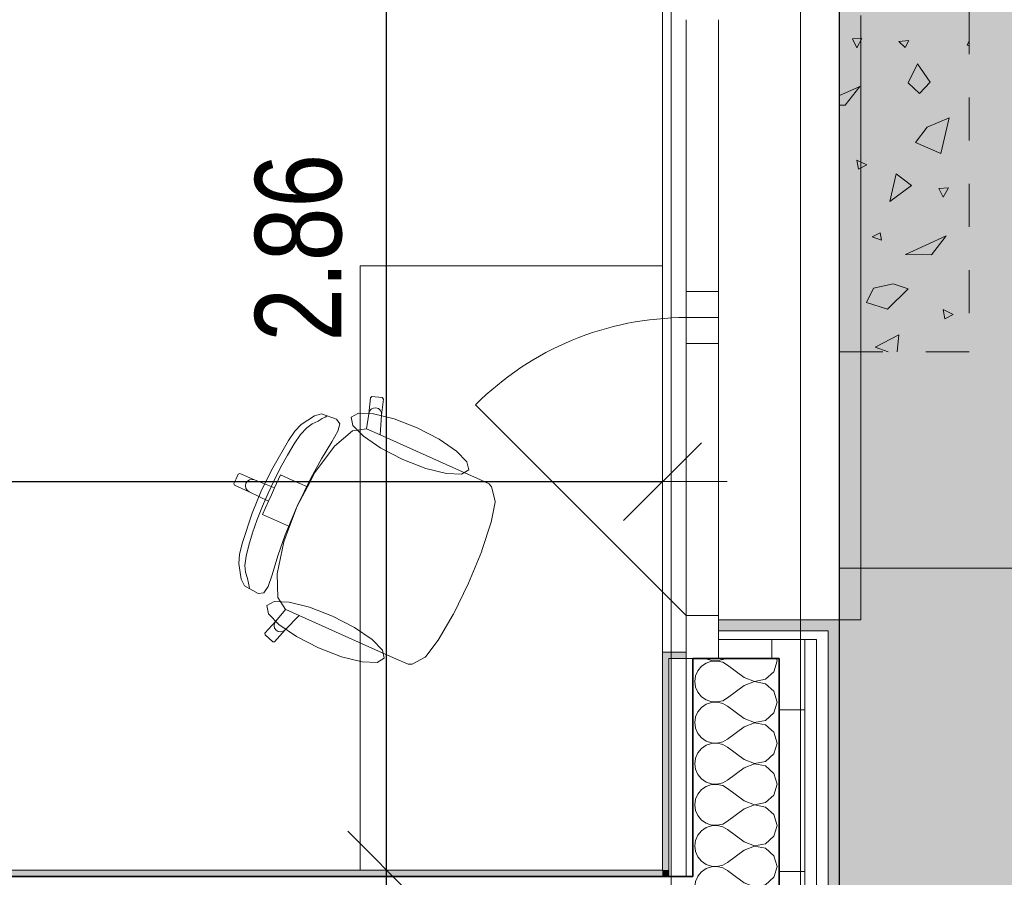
# Model space of a CAD drawing. Header units: centimetres. Extents: x -7.1 to 26.5, y -14.7 to 18.1.
# Tile 127 of 186: x 21.1 to 23.4, y 3.7 to 5.7. Entities that reach past the tile are written whole.
import ezdxf

# ---------------------------------------------------------------- set-up
doc = ezdxf.new("R2010")
doc.units = ezdxf.units.CM
doc.header["$LTSCALE"] = 10
doc.header["$PDMODE"] = 65
doc.linetypes.add('AUSGEZOGEN', pattern=[0])
doc.linetypes.add('STRICHLINIE_S4', pattern=[0.0055, 0.0035, -0.001, 0, -0.001])
for name, color, linetype in [('XR$1$010 Fenêtres', 7, 'Continuous'), ('XR$1$010 Murs extérieurs', 7, 'Continuous'), ('XR$1$010 Murs extérieurs – Lignes de séparation des couches', 7, 'Continuous'), ('XR$1$015 Murs intérieurs', 7, 'Continuous'), ('XR$1$015 Murs intérieurs – Lignes de séparation des couches', 7, 'Continuous'), ('XR$1$030 Chapes', 7, 'Continuous'), ('XR$1$060 Mobilier incorporé', 7, 'Continuous'), ('XR$1$065 Mobilier installé', 7, 'Continuous'), ('XR$1$080 Définition des locaux – Contour', 7, 'Continuous'), ('XR$2$105 Cotations100', 7, 'Continuous'), ('XR$3$010 Murs extérieurs – Hachures des composants', 7, 'Continuous'), ('XR$3$015 Murs intérieurs – Hachures des composants', 7, 'Continuous'), ('XR$3$035 Dalles', 7, 'Continuous')]:
    doc.layers.add(name, color=color, linetype=linetype)
doc.styles.add('ARIAL', font='arial.ttf')
doc.dimstyles.new('DIMSTYLE_3', dxfattribs={"dimtxt": 0.2, "dimasz": 0.3, "dimexe": 0, "dimexo": 0, "dimgap": 0.1, "dimtad": 2, "dimrnd": 0.005, "dimzin": 4, "dimdsep": 46, "dimtxsty": 'ARIAL', "dimblk1": 'ALL_ML_STRICH', "dimblk2": 'ALL_ML_STRICH', "dimsah": 1, "dimcen": 0, "dimclrd": 7, "dimclre": 7, "dimclrt": 7, "dimadec": 0, "dimazin": 0, "dimtfac": 1, "dimtdec": 0, "dimtix": 1, "dimtmove": 2, "dimatfit": 3, "dimfxl": 0, "dimtzin": 0, "dimlwd": 0, "dimlwe": 18, "dimarcsym": 0})
doc.dimstyles.new('DIMSTYLE_7', dxfattribs={"dimtxt": 0.2, "dimasz": 0.3, "dimexe": 0, "dimexo": 0, "dimgap": 0.1, "dimtad": 2, "dimdec": 1, "dimlfac": 100, "dimrnd": 0.5, "dimzin": 4, "dimdsep": 46, "dimtxsty": 'ARIAL', "dimblk1": 'ALL_ML_STRICH', "dimblk2": 'ALL_ML_STRICH', "dimsah": 1, "dimcen": 0, "dimclrd": 7, "dimclre": 7, "dimclrt": 7, "dimadec": 0, "dimazin": 0, "dimtfac": 1, "dimtdec": 0, "dimtix": 1, "dimtmove": 2, "dimatfit": 3, "dimfxl": 0, "dimtvp": 1.2, "dimtzin": 0, "dimlwd": 0, "dimlwe": 18, "dimarcsym": 0})
pattern_1 = [(0, (1500, 1500), (750, 750), [750, -750]), (90, (1500, 1500), (-750, 750), [750, -750])]
pattern_2 = [(0, (0.375, 0.375), (0.1875, 0.1875), [0.1875, -0.1875]), (90, (0.375, 0.375), (-0.1875, 0.1875), [0.1875, -0.1875])]

# ---------------------------------------------------------------- blocks, each defined once
blk = doc.blocks.new('ALL_ML_STRICH')
at = {"color": 0, "linetype": 'ByBlock', "lineweight": -2}
for p, q in [((0, -0.5), (0, 0.5)), ((-0.3, -0.3), (0.3, 0.3)), ((-1, 0), (0.5, 0))]:
    blk.add_line(p, q, dxfattribs=at)
blk = doc.blocks.new('*D179')
at = {"layer": 'DEFPOINTS', "color": 7, "linetype": 'AUSGEZOGEN', "lineweight": 18, "transparency": 16777216}
for p in [(18.8018, 4.7185), (22.6218, 4.7185), (18.8018, 4.6535)]:
    blk.add_point(p, dxfattribs=at)
at = {"layer": 'XR$2$105 Cotations100', "color": 7, "linetype": 'AUSGEZOGEN', "lineweight": -2, "transparency": 16777216}
for p, q in [((18.8018, 4.6535), (18.8018, 4.6535)), ((18.8018, 4.6535), (22.6218, 4.6535)), ((22.6218, 4.6535), (22.6218, 4.6535))]:
    blk.add_line(p, q, dxfattribs=at)
at = {"layer": 'XR$2$105 Cotations100', "color": 7, "linetype": 'AUSGEZOGEN', "lineweight": 18, "transparency": 16777216, "xscale": 0.3, "yscale": 0.3, "zscale": 0.3, "rotation": 180}
blk.add_blockref('ALL_ML_STRICH', (18.8018, 4.6535), dxfattribs=at)
at = {"layer": 'XR$2$105 Cotations100', "color": 7, "linetype": 'AUSGEZOGEN', "lineweight": 18, "transparency": 16777216, "xscale": 0.3, "yscale": 0.3, "zscale": 0.3}
blk.add_blockref('ALL_ML_STRICH', (22.6218, 4.6535), dxfattribs=at)
at = {"layer": 'XR$2$105 Cotations100', "color": 7, "linetype": 'AUSGEZOGEN', "lineweight": 18, "transparency": 16777216, "insert": (20.7241, 4.8571), "char_height": 0.2, "width": 0.64, "attachment_point": 5, "style": 'ARIAL'}
blk.add_mtext('\\W0.80;\\A1;{\\A1;{3.82\\H0.132000;\\S^ ;}}', dxfattribs=at)
blk = doc.blocks.new('*D215')
at = {"layer": 'DEFPOINTS', "color": 7, "linetype": 'AUSGEZOGEN', "lineweight": 18, "transparency": 16777216}
for p in [(22.1359, 3.7535), (21.983, 3.5835), (22.1052, 3.5835)]:
    blk.add_point(p, dxfattribs=at)
at = {"layer": 'XR$2$105 Cotations100', "color": 7, "linetype": 'AUSGEZOGEN', "lineweight": -2, "transparency": 16777216}
for p, q in [((21.983, 3.7535), (21.983, 3.7535)), ((21.983, 3.5835), (21.983, 3.7535)), ((21.983, 3.5835), (21.983, 3.5835))]:
    blk.add_line(p, q, dxfattribs=at)
at = {"layer": 'XR$2$105 Cotations100', "color": 7, "linetype": 'AUSGEZOGEN', "lineweight": 18, "transparency": 16777216, "xscale": 0.3, "yscale": 0.3, "zscale": 0.3}
for p, rotation in [((21.983, 3.7535), 90), ((21.983, 3.5835), 270)]:
    blk.add_blockref('ALL_ML_STRICH', p, dxfattribs=dict(at, rotation=rotation))
at = {"layer": 'XR$2$105 Cotations100', "color": 7, "linetype": 'AUSGEZOGEN', "lineweight": 18, "transparency": 16777216, "insert": (21.783, 3.367), "char_height": 0.2, "width": 0.64, "attachment_point": 5, "rotation": 90, "style": 'ARIAL'}
blk.add_mtext('\\W0.80;\\A1;{\\A1;{17\\H0.132000;\\S^ ;}}', dxfattribs=at)
blk = doc.blocks.new('*D216')
at = {"layer": 'DEFPOINTS', "color": 7, "linetype": 'AUSGEZOGEN', "lineweight": 18, "transparency": 16777216}
for p in [(22.0127, 6.6135), (21.983, 3.7535), (22.1359, 3.7535)]:
    blk.add_point(p, dxfattribs=at)
at = {"layer": 'XR$2$105 Cotations100', "color": 7, "linetype": 'AUSGEZOGEN', "lineweight": -2, "transparency": 16777216}
for p, q in [((21.983, 6.6135), (21.983, 6.6135)), ((21.983, 3.7535), (21.983, 6.6135)), ((21.983, 3.7535), (21.983, 3.7535))]:
    blk.add_line(p, q, dxfattribs=at)
at = {"layer": 'XR$2$105 Cotations100', "color": 7, "linetype": 'AUSGEZOGEN', "lineweight": 18, "transparency": 16777216, "xscale": 0.3, "yscale": 0.3, "zscale": 0.3}
for p, rotation in [((21.983, 6.6135), 90), ((21.983, 3.7535), 270)]:
    blk.add_blockref('ALL_ML_STRICH', p, dxfattribs=dict(at, rotation=rotation))
at = {"layer": 'XR$2$105 Cotations100', "color": 7, "linetype": 'AUSGEZOGEN', "lineweight": 18, "transparency": 16777216, "insert": (21.7796, 5.1951), "char_height": 0.2, "width": 0.64, "attachment_point": 5, "rotation": 90, "style": 'ARIAL'}
blk.add_mtext('\\W0.80;\\A1;{\\A1;{2.86\\H0.132000;\\S^ ;}}', dxfattribs=at)
blk = doc.blocks.new('COMPLEXOBJECT_48')
at = {"layer": 'XR$3$035 Dalles', "color": 8, "linetype": 'AUSGEZOGEN', "lineweight": 25, "transparency": 33554687}
blk.add_lwpolyline([(23.0318, -0.0472), (23.0318, 6.0735), (24.5318, 6.0721)], dxfattribs=at)
blk = doc.blocks.new('COMPLEXOBJECT_51')
at = {"layer": 'XR$3$035 Dalles', "color": 253, "linetype": 'AUSGEZOGEN', "lineweight": 13, "transparency": 33554687}
for p, q in [((23.0838, 5.6801), (23.0621, 5.6788)), ((23.0621, 5.6788), (23.0716, 5.6584)), ((23.0716, 5.6584), (23.0838, 5.6801)), ((23.169, 5.6727), (23.1924, 5.675)), ((23.1838, 5.6587), (23.169, 5.6727)), ((23.1924, 5.675), (23.1838, 5.6587)), ((23.327, 5.6645), (23.3318, 5.6742)), ((23.3318, 5.663), (23.327, 5.6645)), ((23.1907, 5.5769), (23.2127, 5.6214)), ((23.2127, 5.6214), (23.2415, 5.5784)), ((23.0318, 5.5477), (23.0788, 5.5689)), ((23.0788, 5.5689), (23.0445, 5.5253)), ((23.2169, 5.5523), (23.1907, 5.5769)), ((23.2415, 5.5784), (23.2169, 5.5523)), ((23.0445, 5.5253), (23.0318, 5.5255)), ((23.2348, 5.4747), (23.2859, 5.4963)), ((23.2859, 5.4963), (23.2662, 5.4135)), ((23.2077, 5.4392), (23.2348, 5.4747)), ((23.2662, 5.4135), (23.2077, 5.4392)), ((23.0949, 5.387), (23.0715, 5.3982)), ((23.0715, 5.3982), (23.0758, 5.3771)), ((23.0758, 5.3771), (23.0949, 5.387)), ((23.1481, 5.3027), (23.1628, 5.3667)), ((23.1628, 5.3667), (23.1983, 5.3396)), ((23.1983, 5.3396), (23.1481, 5.3027)), ((23.2838, 5.3337), (23.2621, 5.3324)), ((23.2621, 5.3324), (23.2716, 5.312)), ((23.2716, 5.312), (23.2838, 5.3337)), ((23.1259, 5.2299), (23.1077, 5.2205)), ((23.1292, 5.2126), (23.1259, 5.2299)), ((23.1843, 5.1799), (23.2788, 5.2225)), ((23.2788, 5.2225), (23.2445, 5.1789)), ((23.0321, 5.2027), (23.0318, 5.2031)), ((23.0318, 5.2026), (23.0321, 5.2027)), ((23.1077, 5.2205), (23.1292, 5.2126)), ((23.2445, 5.1789), (23.1843, 5.1799)), ((23.1105, 5.1015), (23.1561, 5.1119)), ((23.1561, 5.1119), (23.1907, 5.1001)), ((23.094, 5.0681), (23.1105, 5.1015)), ((23.1907, 5.1001), (23.1427, 5.0526)), ((23.1427, 5.0526), (23.094, 5.0681)), ((23.2949, 5.0406), (23.2715, 5.0518)), ((23.2715, 5.0518), (23.2758, 5.0307)), ((23.2758, 5.0307), (23.2949, 5.0406)), ((23.1141, 4.9651), (23.1695, 4.9931)), ((23.1695, 4.9931), (23.1653, 4.9539)), ((23.1446, 4.9539), (23.1141, 4.9651))]:
    blk.add_line(p, q, dxfattribs=at)
blk = doc.blocks.new('COMPLEXOBJECT_62')
at = {"layer": 'XR$3$010 Murs extérieurs – Hachures des composants', "color": 8, "linetype": 'AUSGEZOGEN', "lineweight": 13, "transparency": 33554687}
for p, q in [((22.6983, 3.7273), (22.6965, 3.7143)), ((22.7033, 3.7385), (22.6983, 3.7273)), ((22.8108, 3.7238), (22.7912, 3.7385)), ((22.8108, 3.7238), (22.8351, 3.7145)), ((22.8351, 3.7145), (22.8607, 3.7193)), ((22.8607, 3.7193), (22.8799, 3.7369)), ((22.8799, 3.7369), (22.8804, 3.7385)), ((22.6965, 3.7143), (22.6983, 3.7013)), ((22.6983, 3.7013), (22.7036, 3.6893)), ((22.8108, 3.7048), (22.7727, 3.6762)), ((22.8351, 3.7141), (22.8108, 3.7048)), ((22.8607, 3.7093), (22.8351, 3.7141)), ((22.8799, 3.6917), (22.8607, 3.7093)), ((22.7036, 3.6893), (22.712, 3.6791)), ((22.712, 3.6791), (22.7229, 3.6717)), ((22.7229, 3.6717), (22.7353, 3.6675)), ((22.7612, 3.6698), (22.7727, 3.6762)), ((22.887, 3.6667), (22.8799, 3.6917)), ((22.712, 3.6542), (22.7036, 3.6441)), ((22.7229, 3.6616), (22.712, 3.6542)), ((22.7353, 3.6658), (22.7229, 3.6616)), ((22.7353, 3.6675), (22.7484, 3.6669)), ((22.7484, 3.6665), (22.7353, 3.6658)), ((22.7484, 3.6669), (22.7612, 3.6698)), ((22.7612, 3.6635), (22.7484, 3.6665)), ((22.7727, 3.6571), (22.7612, 3.6635)), ((22.8108, 3.6286), (22.7727, 3.6571)), ((22.8799, 3.6416), (22.887, 3.6667)), ((22.6983, 3.6321), (22.6965, 3.619)), ((22.7036, 3.6441), (22.6983, 3.6321)), ((22.8108, 3.6286), (22.8351, 3.6192)), ((22.8607, 3.6241), (22.8799, 3.6416)), ((22.6965, 3.619), (22.6983, 3.606)), ((22.6983, 3.606), (22.7017, 3.5985)), ((22.8108, 3.6095), (22.7961, 3.5985)), ((22.8351, 3.6189), (22.8108, 3.6095)), ((22.8351, 3.6192), (22.8607, 3.6241)), ((22.8607, 3.614), (22.8351, 3.6189)), ((22.8777, 3.5985), (22.8607, 3.614))]:
    blk.add_line(p, q, dxfattribs=at)
blk = doc.blocks.new('COMPLEXOBJECT_63')
at = {"layer": 'XR$3$010 Murs extérieurs – Hachures des composants', "color": 8, "linetype": 'AUSGEZOGEN', "lineweight": 13, "transparency": 33554687}
for p, q in [((22.7223, 4.2435), (22.7229, 4.2431)), ((22.7229, 4.2431), (22.7353, 4.2389)), ((22.7484, 4.2383), (22.7612, 4.2413)), ((22.7612, 4.2413), (22.7653, 4.2435)), ((22.887, 4.2381), (22.8855, 4.2435)), ((22.712, 4.2256), (22.7036, 4.2155)), ((22.7229, 4.2331), (22.712, 4.2256)), ((22.7353, 4.2373), (22.7229, 4.2331)), ((22.7353, 4.2389), (22.7484, 4.2383)), ((22.7484, 4.2379), (22.7353, 4.2373)), ((22.7612, 4.2349), (22.7484, 4.2379)), ((22.7727, 4.2286), (22.7612, 4.2349)), ((22.8108, 4.2), (22.7727, 4.2286)), ((22.8799, 4.2131), (22.887, 4.2381)), ((22.6983, 4.2035), (22.6965, 4.1905)), ((22.7036, 4.2155), (22.6983, 4.2035)), ((22.8108, 4.2), (22.8351, 4.1907)), ((22.8351, 4.1907), (22.8607, 4.1955)), ((22.8607, 4.1955), (22.8799, 4.2131)), ((22.6965, 4.1905), (22.6983, 4.1775)), ((22.6983, 4.1775), (22.7036, 4.1654)), ((22.8108, 4.181), (22.7727, 4.1524)), ((22.8351, 4.1903), (22.8108, 4.181)), ((22.8607, 4.1854), (22.8351, 4.1903)), ((22.8799, 4.1679), (22.8607, 4.1854)), ((22.7036, 4.1654), (22.712, 4.1553)), ((22.712, 4.1553), (22.7229, 4.1479)), ((22.7612, 4.146), (22.7727, 4.1524)), ((22.887, 4.1429), (22.8799, 4.1679)), ((22.712, 4.1304), (22.7036, 4.1203)), ((22.7229, 4.1378), (22.712, 4.1304)), ((22.7229, 4.1479), (22.7353, 4.1437)), ((22.7353, 4.142), (22.7229, 4.1378)), ((22.7353, 4.1437), (22.7484, 4.143)), ((22.7484, 4.1427), (22.7353, 4.142)), ((22.7484, 4.143), (22.7612, 4.146)), ((22.7612, 4.1397), (22.7484, 4.1427)), ((22.7727, 4.1333), (22.7612, 4.1397)), ((22.8108, 4.1048), (22.7727, 4.1333)), ((22.8799, 4.1178), (22.887, 4.1429)), ((22.6983, 4.1083), (22.6965, 4.0952)), ((22.7036, 4.1203), (22.6983, 4.1083)), ((22.8108, 4.1048), (22.8351, 4.0954)), ((22.8607, 4.1003), (22.8799, 4.1178)), ((22.6965, 4.0952), (22.6983, 4.0822)), ((22.6983, 4.0822), (22.7036, 4.0702)), ((22.8108, 4.0857), (22.7727, 4.0571)), ((22.8351, 4.095), (22.8108, 4.0857)), ((22.8351, 4.0954), (22.8607, 4.1003)), ((22.8607, 4.0902), (22.8351, 4.095)), ((22.8799, 4.0727), (22.8607, 4.0902)), ((22.7036, 4.0702), (22.712, 4.0601)), ((22.712, 4.0601), (22.7229, 4.0526)), ((22.887, 4.0476), (22.8799, 4.0727)), ((22.7229, 4.0426), (22.712, 4.0352)), ((22.7229, 4.0526), (22.7353, 4.0484)), ((22.7353, 4.0468), (22.7229, 4.0426)), ((22.7353, 4.0484), (22.7484, 4.0478)), ((22.7484, 4.0474), (22.7353, 4.0468)), ((22.7484, 4.0478), (22.7612, 4.0508)), ((22.7612, 4.0445), (22.7484, 4.0474)), ((22.7612, 4.0508), (22.7727, 4.0571)), ((22.7727, 4.0381), (22.7612, 4.0445)), ((22.8108, 4.0095), (22.7727, 4.0381)), ((22.8799, 4.0226), (22.887, 4.0476)), ((22.6983, 4.013), (22.6965, 4)), ((22.7036, 4.025), (22.6983, 4.013)), ((22.712, 4.0352), (22.7036, 4.025)), ((22.8607, 4.005), (22.8799, 4.0226)), ((22.6965, 4), (22.6983, 3.987)), ((22.8108, 3.9905), (22.7727, 3.9619)), ((22.8108, 4.0095), (22.8351, 4.0002)), ((22.8351, 3.9998), (22.8108, 3.9905)), ((22.8351, 4.0002), (22.8607, 4.005)), ((22.8607, 3.995), (22.8351, 3.9998)), ((22.8799, 3.9774), (22.8607, 3.995)), ((22.6983, 3.987), (22.7036, 3.975)), ((22.7036, 3.975), (22.712, 3.9648)), ((22.887, 3.9524), (22.8799, 3.9774)), ((22.712, 3.9648), (22.7229, 3.9574)), ((22.7229, 3.9474), (22.712, 3.9399)), ((22.7229, 3.9574), (22.7353, 3.9532)), ((22.7353, 3.9516), (22.7229, 3.9474)), ((22.7353, 3.9532), (22.7484, 3.9526)), ((22.7484, 3.9522), (22.7353, 3.9516)), ((22.7484, 3.9526), (22.7612, 3.9555)), ((22.7612, 3.9492), (22.7484, 3.9522)), ((22.7612, 3.9555), (22.7727, 3.9619)), ((22.7727, 3.9429), (22.7612, 3.9492)), ((22.8799, 3.9273), (22.887, 3.9524)), ((22.7036, 3.9298), (22.6983, 3.9178)), ((22.712, 3.9399), (22.7036, 3.9298)), ((22.8108, 3.9143), (22.7727, 3.9429)), ((22.8607, 3.9098), (22.8799, 3.9273)), ((22.6983, 3.9178), (22.6965, 3.9048)), ((22.6965, 3.9048), (22.6983, 3.8917)), ((22.8108, 3.9143), (22.8351, 3.905)), ((22.8351, 3.9046), (22.8108, 3.8952)), ((22.8351, 3.905), (22.8607, 3.9098)), ((22.8607, 3.8997), (22.8351, 3.9046)), ((22.8799, 3.8822), (22.8607, 3.8997)), ((22.6983, 3.8917), (22.7036, 3.8797)), ((22.7036, 3.8797), (22.712, 3.8696)), ((22.8108, 3.8952), (22.7727, 3.8667)), ((22.887, 3.8571), (22.8799, 3.8822)), ((22.712, 3.8696), (22.7229, 3.8622)), ((22.7229, 3.8622), (22.7353, 3.858)), ((22.7353, 3.8563), (22.7229, 3.8521)), ((22.7353, 3.858), (22.7484, 3.8573)), ((22.7484, 3.857), (22.7353, 3.8563)), ((22.7484, 3.8573), (22.7612, 3.8603)), ((22.7612, 3.854), (22.7484, 3.857)), ((22.7612, 3.8603), (22.7727, 3.8667)), ((22.7727, 3.8476), (22.7612, 3.854)), ((22.8799, 3.8321), (22.887, 3.8571)), ((22.7036, 3.8346), (22.6983, 3.8225)), ((22.712, 3.8447), (22.7036, 3.8346)), ((22.7229, 3.8521), (22.712, 3.8447)), ((22.8108, 3.819), (22.7727, 3.8476)), ((22.8607, 3.8146), (22.8799, 3.8321)), ((22.6983, 3.8225), (22.6965, 3.8095)), ((22.6965, 3.8095), (22.6983, 3.7965)), ((22.8108, 3.819), (22.8351, 3.8097)), ((22.8351, 3.8093), (22.8108, 3.8)), ((22.8351, 3.8097), (22.8607, 3.8146)), ((22.8607, 3.8045), (22.8351, 3.8093)), ((22.6983, 3.7965), (22.7036, 3.7845)), ((22.8108, 3.8), (22.7727, 3.7714)), ((22.8799, 3.7869), (22.8607, 3.8045)), ((22.887, 3.7619), (22.8799, 3.7869)), ((22.7036, 3.7845), (22.712, 3.7744)), ((22.712, 3.7744), (22.7229, 3.7669)), ((22.7229, 3.7669), (22.7353, 3.7627)), ((22.7353, 3.7627), (22.7484, 3.7621)), ((22.7484, 3.7621), (22.7612, 3.7651)), ((22.7612, 3.7651), (22.7727, 3.7714)), ((22.712, 3.7494), (22.7036, 3.7393)), ((22.7229, 3.7569), (22.712, 3.7494)), ((22.7353, 3.7611), (22.7229, 3.7569)), ((22.7484, 3.7617), (22.7353, 3.7611)), ((22.7612, 3.7587), (22.7484, 3.7617)), ((22.7727, 3.7524), (22.7612, 3.7587)), ((22.7912, 3.7385), (22.7727, 3.7524)), ((22.8804, 3.7385), (22.887, 3.7619)), ((22.7036, 3.7393), (22.7033, 3.7385))]:
    blk.add_line(p, q, dxfattribs=at)

msp = doc.modelspace()

# ---------------------------------------------------------------- hatches: boundary and pattern name
at = {"layer": 'XR$3$010 Murs extérieurs – Hachures des composants', "linetype": 'AUSGEZOGEN', "lineweight": 13, "true_color": 0xa79e8b, "transparency": 33554687}
for points in [[(23.0318, 4.3075), (23.0318, 4.3335), (22.7518, 4.3335), (22.7518, 4.3075)], [(23.0318, 4.3075), (23.0058, 4.3075), (23.0058, 2.3495), (23.0318, 2.3495)]]:
    msp.add_hatch(color=253, dxfattribs=at).paths.add_polyline_path(points)
at = {"layer": 'XR$3$010 Murs extérieurs – Hachures des composants', "linetype": 'AUSGEZOGEN', "lineweight": 13, "transparency": 33554687}
h = msp.add_hatch(dxfattribs=at)
h.set_pattern_fill('MUSTER', color=8, scale=750, style=0, pattern_type=2)
h.set_pattern_definition(pattern_1)
h.paths.add_polyline_path([(23.0058, 4.2875), (23.0058, 4.3075), (22.7518, 4.3075), (22.7518, 4.2875)], flags=0)
h = msp.add_hatch(dxfattribs=at)
h.set_pattern_fill('MUSTER', color=42, scale=0.1875, style=0, pattern_type=2)
h.set_pattern_definition(pattern_2)
h.paths.add_polyline_path([(22.9518, 4.2435), (22.9518, 4.2875), (22.7518, 4.2875), (22.7518, 4.2435)], flags=0)
h = msp.add_hatch(dxfattribs=at)
h.set_pattern_fill('MUSTER', color=8, scale=750, style=0, pattern_type=2)
h.set_pattern_definition(pattern_1)
h.paths.add_polyline_path([(23.0058, 4.2875), (22.9788, 4.2875), (22.9788, 2.3695), (23.0058, 2.3695)], flags=0)
at = {"layer": 'XR$3$010 Murs extérieurs – Hachures des composants', "linetype": 'AUSGEZOGEN', "lineweight": 13, "true_color": 0x202020, "transparency": 33554687}
for points in [[(22.6218, 4.2435), (22.6768, 4.2435), (22.6768, 4.2585), (22.6218, 4.2585)], [(22.6218, 3.7535), (22.6368, 3.7535), (22.6368, 4.2435), (22.6218, 4.2435)], [(22.6218, 3.7535), (22.6218, 3.7385), (22.6368, 3.7385), (22.6368, 3.7535)]]:
    msp.add_hatch(color=250, dxfattribs=at).paths.add_polyline_path(points)
at = {"layer": 'XR$3$010 Murs extérieurs – Hachures des composants', "linetype": 'AUSGEZOGEN', "lineweight": 13, "transparency": 33554687}
h = msp.add_hatch(dxfattribs=at)
h.set_pattern_fill('MUSTER', color=8, scale=750, style=0, pattern_type=2)
h.set_pattern_definition(pattern_1)
h.paths.add_polyline_path([(22.6918, 4.2435), (22.6768, 4.2435), (22.6768, 3.7385), (22.6918, 3.7385)], flags=0)
h = msp.add_hatch(dxfattribs=at)
h.set_pattern_fill('MUSTER', color=42, scale=0.1875, style=0, pattern_type=2)
h.set_pattern_definition(pattern_2)
h.paths.add_polyline_path([(22.9518, 4.2435), (22.8918, 4.2435), (22.8918, 2.4135), (22.9518, 2.4135)], flags=0)
at = {"layer": 'XR$3$015 Murs intérieurs – Hachures des composants', "linetype": 'AUSGEZOGEN', "lineweight": 13, "true_color": 0x202020, "transparency": 33554687}
msp.add_hatch(color=250, dxfattribs=at).paths.add_polyline_path([(18.8018, 3.7385), (22.6218, 3.7385), (22.6218, 3.7535), (18.8018, 3.7535)])
at = {"layer": 'XR$3$035 Dalles', "linetype": 'AUSGEZOGEN', "lineweight": 13, "transparency": 33554687}
msp.add_hatch(color=254, dxfattribs=at).paths.add_polyline_path([(23.0318, -0.0472), (24.5318, -0.0472), (24.6065, -0.0491), (24.6811, -0.0547), (24.7553, -0.064), (24.829, -0.077), (24.9019, -0.0936), (24.9739, -0.1139), (25.0448, -0.1377), (25.1144, -0.165), (25.1826, -0.1958), (25.2491, -0.2299), (25.3139, -0.2673), (25.3767, -0.3078), (25.4375, -0.3515), (25.496, -0.3981), (25.552, -0.4476), (25.6056, -0.4998), (25.6565, -0.5546), (25.7046, -0.6119), (25.7497, -0.6715), (25.7919, -0.7333), (25.8309, -0.7971), (25.8667, -0.8627), (25.8992, -0.9301), (25.9283, -0.999), (25.9539, -1.0693), (25.976, -1.1407), (25.9945, -1.2132), (26.0093, -1.2865), (26.0205, -1.3605), (26.028, -1.4349), (26.0318, -1.5096), (26.0314, 7.5377), (26.0286, 7.4626), (26.022, 7.3878), (26.0117, 7.3134), (25.9976, 7.2396), (25.9798, 7.1666), (25.9583, 7.0946), (25.9332, 7.0238), (25.9045, 6.9544), (25.8724, 6.8865), (25.8368, 6.8203), (25.798, 6.756), (25.7559, 6.6938), (25.7108, 6.6337), (25.6626, 6.5761), (25.6116, 6.5209), (25.5579, 6.4684), (25.5016, 6.4187), (25.4428, 6.3719), (25.3818, 6.3281), (25.3186, 6.2875), (25.2534, 6.2501), (25.1864, 6.2161), (25.1178, 6.1855), (25.0477, 6.1585), (24.9764, 6.135), (24.9039, 6.1152), (24.8306, 6.099), (24.7565, 6.0866), (24.6818, 6.078), (24.6069, 6.0731), (24.5318, 6.0721), (23.0318, 6.0735)])

# ---------------------------------------------------------------- linework, layer by layer
at = {"layer": 'XR$1$010 Fenêtres', "color": 7, "linetype": 'AUSGEZOGEN', "lineweight": 13, "transparency": 33554687}
for p, q in [((22.6218, 4.2585), (22.6218, 5.8085)), ((22.6768, 5.0935), (22.6768, 5.7235)), ((22.7518, 5.7235), (22.7518, 5.0935)), ((23.0318, 4.3335), (23.0318, 5.7335)), ((23.0814, 4.3335), (23.0814, 5.7335)), ((22.6768, 5.0335), (22.6768, 5.0935)), ((22.6768, 5.0935), (22.7518, 5.0935)), ((22.7518, 5.0935), (22.7518, 5.0335)), ((22.6768, 4.9735), (22.6768, 5.0335)), ((22.6768, 5.0335), (22.7518, 5.0335)), ((22.7518, 5.0335), (22.6768, 5.0335)), ((22.7518, 5.0335), (22.7518, 4.9735)), ((22.6768, 4.3435), (22.6768, 4.9735)), ((22.7518, 4.9735), (22.6768, 4.9735)), ((22.7518, 4.9735), (22.7518, 4.3435)), ((22.6768, 4.3435), (22.1889, 4.8314)), ((22.6768, 4.2435), (22.6768, 4.3435)), ((22.6768, 4.3435), (22.7518, 4.3435)), ((22.7518, 4.3435), (22.7518, 4.2435)), ((22.7518, 4.3075), (22.7518, 4.3335)), ((22.7518, 4.3075), (22.7518, 4.3335)), ((22.8918, 4.3335), (22.7518, 4.3335)), ((22.9518, 4.3335), (22.8918, 4.3335)), ((22.9788, 4.3335), (22.9518, 4.3335)), ((23.0058, 4.3335), (22.9788, 4.3335)), ((23.0318, 4.3335), (23.0058, 4.3335)), ((23.0318, 4.3335), (23.0814, 4.3335)), ((22.7518, 4.2875), (22.7518, 4.3075)), ((22.7518, 4.2875), (22.7518, 4.3075)), ((22.7518, 4.2435), (22.7518, 4.2875)), ((22.7518, 4.2435), (22.7518, 4.2875)), ((22.6218, 4.2435), (22.6218, 4.2585)), ((22.6768, 4.2585), (22.6218, 4.2585)), ((22.6918, 4.2435), (22.6768, 4.2435)), ((22.6918, 4.2435), (22.6768, 4.2435)), ((22.7518, 4.2435), (22.6918, 4.2435)), ((22.7518, 4.2435), (22.6918, 4.2435))]:
    msp.add_line(p, q, dxfattribs=at)
msp.add_arc((22.6768, 4.3435), 0.69, 90, 135, dxfattribs=at)
at = {"layer": 'XR$1$010 Murs extérieurs', "color": 7, "linetype": 'AUSGEZOGEN', "lineweight": 18, "transparency": 33554687}
for p, q in [((22.8918, 4.3335), (22.7518, 4.3335)), ((22.7518, 4.3075), (22.7518, 4.3335)), ((22.9518, 4.3335), (22.8918, 4.3335)), ((22.9788, 4.3335), (22.9518, 4.3335)), ((23.0058, 4.3335), (22.9788, 4.3335)), ((23.0318, 4.3335), (23.0058, 4.3335)), ((23.0318, 4.3075), (23.0318, 4.3335)), ((22.7518, 4.2875), (22.7518, 4.3075)), ((22.7518, 4.2435), (22.7518, 4.2875)), ((23.0318, 2.3495), (23.0318, 4.3075)), ((22.6768, 4.2585), (22.6218, 4.2585)), ((22.6218, 4.2435), (22.6218, 4.2585)), ((22.6218, 4.2435), (22.6218, 3.7535)), ((22.6918, 4.2435), (22.6768, 4.2435))]:
    msp.add_line(p, q, dxfattribs=at)
at = {"layer": 'XR$1$010 Murs extérieurs', "color": 7, "linetype": 'AUSGEZOGEN', "lineweight": 35, "transparency": 33554687}
msp.add_line((22.7518, 4.2435), (22.6918, 4.2435), dxfattribs=at)
at = {"layer": 'XR$1$010 Murs extérieurs – Lignes de séparation des couches', "color": 7, "linetype": 'AUSGEZOGEN', "lineweight": 18, "transparency": 33554687}
for p, q in [((22.7518, 4.3075), (23.0058, 4.3075)), ((23.0058, 4.3075), (22.7518, 4.3075)), ((22.7518, 4.2875), (22.9518, 4.2875)), ((22.9788, 4.2875), (22.7518, 4.2875)), ((22.9518, 4.2435), (22.9518, 4.2875)), ((22.9788, 2.3695), (22.9788, 4.2875)), ((23.0058, 4.2875), (23.0058, 4.3075)), ((23.0058, 2.3695), (23.0058, 4.2875)), ((22.6368, 4.2435), (22.6368, 3.7385)), ((22.6368, 4.2435), (22.6768, 4.2435)), ((22.6768, 4.2435), (22.6768, 4.2585)), ((22.6768, 4.2435), (22.6768, 3.7385)), ((22.9518, 2.4135), (22.9518, 4.2435))]:
    msp.add_line(p, q, dxfattribs=at)
at = {"layer": 'XR$1$010 Murs extérieurs – Lignes de séparation des couches', "color": 7, "linetype": 'AUSGEZOGEN', "lineweight": 35, "transparency": 33554687}
for p, q in [((22.6918, 3.7385), (22.6918, 4.2435)), ((22.8918, 4.2435), (22.7518, 4.2435)), ((22.8918, 3.7385), (22.8918, 4.2435)), ((22.6368, 3.7385), (22.6218, 3.7385)), ((22.6368, 3.7385), (22.6218, 3.7385)), ((22.6768, 3.7385), (22.6368, 3.7385)), ((22.6768, 3.7385), (22.6368, 3.7385)), ((22.6918, 3.7385), (22.6768, 3.7385)), ((22.6918, 3.7385), (22.6768, 3.7385)), ((22.8918, 3.5985), (22.8918, 3.7385))]:
    msp.add_line(p, q, dxfattribs=at)
at = {"layer": 'XR$1$015 Murs intérieurs', "color": 7, "linetype": 'AUSGEZOGEN', "lineweight": 18, "transparency": 33554687}
msp.add_line((22.6218, 3.7535), (18.8018, 3.7535), dxfattribs=at)
at = {"layer": 'XR$1$015 Murs intérieurs – Lignes de séparation des couches', "color": 7, "linetype": 'AUSGEZOGEN', "lineweight": 35, "transparency": 33554687}
msp.add_line((18.8018, 3.7385), (22.6218, 3.7385), dxfattribs=at)
at = {"layer": 'XR$1$030 Chapes', "color": 254, "linetype": 'AUSGEZOGEN', "lineweight": 13, "transparency": 33554687}
msp.add_lwpolyline([(2.2618, -3.7865), (22.6418, -3.7865), (22.6418, 10.7535), (14.8918, 10.7535), (14.8918, 6.0735), (10.0118, 6.0735), (10.0118, 8.0099), (10.0118, 10.7535), (2.2618, 10.7535), (2.2618, -3.7865)], close=True, dxfattribs=at)
at = {"layer": 'XR$1$060 Mobilier incorporé', "color": 8, "linetype": 'AUSGEZOGEN', "lineweight": 13, "transparency": 33554687}
msp.add_line((23.0318, 4.4528), (24.5318, 4.4528), dxfattribs=at)
at = {"layer": 'XR$1$065 Mobilier installé', "color": 8, "linetype": 'AUSGEZOGEN', "lineweight": 13, "transparency": 33554687}
for p, q in [((21.9457, 4.8478), (21.9417, 4.8108)), ((21.949, 4.8505), (21.9457, 4.8478)), ((21.9729, 4.848), (21.949, 4.8505)), ((21.9714, 4.8077), (21.9755, 4.8447)), ((21.9755, 4.8447), (21.9729, 4.848)), ((21.9434, 4.8164), (21.9417, 4.8108)), ((21.9472, 4.821), (21.9434, 4.8164)), ((21.9524, 4.8237), (21.9472, 4.821)), ((21.9582, 4.8242), (21.9524, 4.8237)), ((21.9638, 4.8225), (21.9582, 4.8242)), ((21.9682, 4.8188), (21.9638, 4.8225)), ((21.9709, 4.8136), (21.9682, 4.8188)), ((21.9714, 4.8077), (21.9709, 4.8136)), ((21.8161, 4.806), (21.7851, 4.7859)), ((21.8103, 4.7872), (21.8243, 4.7937)), ((21.8325, 4.8102), (21.8161, 4.806)), ((21.8243, 4.7937), (21.8336, 4.7995)), ((21.8668, 4.7984), (21.8325, 4.8102)), ((21.8336, 4.7995), (21.8409, 4.8031)), ((21.8409, 4.8031), (21.8448, 4.8054)), ((21.8746, 4.7876), (21.8668, 4.7984)), ((21.9417, 4.8108), (21.9365, 4.7757)), ((21.968, 4.7617), (21.9714, 4.8077)), ((21.7704, 4.7706), (21.7554, 4.749)), ((21.7851, 4.7859), (21.7704, 4.7706)), ((21.7839, 4.7623), (21.7979, 4.7783)), ((21.7979, 4.7783), (21.8103, 4.7872)), ((21.8561, 4.7453), (21.8703, 4.7706)), ((21.904, 4.7713), (21.862, 4.7356)), ((21.8703, 4.7706), (21.8746, 4.7876)), ((21.9365, 4.7757), (21.904, 4.7713)), ((21.9367, 4.7757), (21.9365, 4.7757)), ((21.9367, 4.7757), (21.968, 4.7617)), ((21.7554, 4.749), (21.7191, 4.685)), ((21.7687, 4.7406), (21.7839, 4.7623)), ((21.8322, 4.7063), (21.8561, 4.7453)), ((22.1588, 4.6762), (21.968, 4.7617)), ((21.7531, 4.7148), (21.7687, 4.7406)), ((21.862, 4.7356), (21.817, 4.6743)), ((21.7375, 4.6862), (21.7531, 4.7148)), ((21.8072, 4.6618), (21.8322, 4.7063)), ((21.7191, 4.685), (21.6936, 4.6335)), ((21.7225, 4.6563), (21.7375, 4.6862)), ((21.817, 4.6743), (21.7996, 4.6411)), ((22.1917, 4.6614), (22.1588, 4.6762)), ((21.6295, 4.6489), (21.6345, 4.66)), ((21.6394, 4.671), (21.6345, 4.66)), ((21.6434, 4.6725), (21.6394, 4.671)), ((21.677, 4.6574), (21.6434, 4.6725)), ((21.6606, 4.6546), (21.6572, 4.6498)), ((21.6656, 4.6577), (21.6606, 4.6546)), ((21.6714, 4.6587), (21.6656, 4.6577)), ((21.677, 4.6574), (21.6714, 4.6587)), ((21.7233, 4.6387), (21.677, 4.6574)), ((21.7087, 4.6267), (21.7225, 4.6563)), ((21.7369, 4.6692), (21.7233, 4.6387)), ((21.7642, 4.6569), (21.7369, 4.6692)), ((21.7996, 4.6411), (21.7642, 4.6569)), ((21.7755, 4.5968), (21.8072, 4.6618)), ((22.2201, 4.6487), (22.1917, 4.6614)), ((21.631, 4.645), (21.6295, 4.6489)), ((21.6647, 4.6299), (21.631, 4.645)), ((21.6559, 4.644), (21.6572, 4.6498)), ((21.6569, 4.6382), (21.6559, 4.644)), ((21.6599, 4.6333), (21.6569, 4.6382)), ((21.6647, 4.6299), (21.6599, 4.6333)), ((21.7095, 4.6078), (21.6647, 4.6299)), ((21.672, 4.5801), (21.6936, 4.6335)), ((21.7233, 4.6387), (21.7164, 4.6232)), ((21.7996, 4.6411), (21.7761, 4.5965)), ((22.226, 4.641), (22.2201, 4.6487)), ((22.2344, 4.6079), (22.226, 4.641)), ((21.7087, 4.6267), (21.6958, 4.5966)), ((21.6958, 4.5773), (21.7095, 4.6078)), ((21.7095, 4.6078), (21.7164, 4.6232)), ((22.2343, 4.6056), (22.2344, 4.6079)), ((21.6958, 4.5966), (21.6834, 4.5656)), ((21.7755, 4.5968), (21.748, 4.5298)), ((21.7584, 4.5493), (21.7761, 4.5965)), ((22.2253, 4.5593), (22.2343, 4.6056)), ((21.6485, 4.5104), (21.672, 4.5801)), ((21.6834, 4.5656), (21.6725, 4.5349)), ((21.7231, 4.5651), (21.6958, 4.5773)), ((21.7584, 4.5493), (21.7231, 4.5651)), ((21.7453, 4.5141), (21.7584, 4.5493)), ((22.2037, 4.4937), (22.2253, 4.5593)), ((21.6725, 4.5349), (21.6636, 4.5061)), ((21.748, 4.5298), (21.7314, 4.4814)), ((21.6423, 4.4849), (21.6485, 4.5104)), ((21.6636, 4.5061), (21.6575, 4.4804)), ((21.7293, 4.4398), (21.7453, 4.5141)), ((22.1729, 4.4186), (22.2033, 4.4927)), ((22.2033, 4.4927), (22.2037, 4.4937)), ((21.6407, 4.4637), (21.6423, 4.4849)), ((21.6575, 4.4804), (21.6549, 4.4592)), ((21.7314, 4.4814), (21.7182, 4.4377)), ((21.6463, 4.4272), (21.6407, 4.4637)), ((21.6549, 4.4592), (21.6565, 4.444)), ((21.6541, 4.4122), (21.6463, 4.4272)), ((21.6565, 4.444), (21.6609, 4.4292)), ((21.6609, 4.4292), (21.6628, 4.4185)), ((21.7182, 4.4377), (21.7088, 4.4103)), ((21.7307, 4.3847), (21.7293, 4.4398)), ((21.6856, 4.3944), (21.6541, 4.4122)), ((21.6628, 4.4185), (21.665, 4.4107)), ((21.665, 4.4107), (21.6658, 4.4062)), ((21.7088, 4.4103), (21.6989, 4.3958)), ((22.1729, 4.4186), (22.1379, 4.3466)), ((21.6989, 4.3958), (21.6856, 4.3944)), ((21.749, 4.3575), (21.7307, 4.3847)), ((21.7262, 4.3303), (21.749, 4.3575)), ((21.7492, 4.3573), (21.749, 4.3575)), ((21.7492, 4.3573), (21.7804, 4.3433)), ((21.7804, 4.3433), (21.7484, 4.3101)), ((21.9712, 4.2577), (21.7804, 4.3433)), ((22.1373, 4.3457), (22.1027, 4.2858)), ((22.1379, 4.3466), (22.1373, 4.3457)), ((21.7013, 4.3026), (21.7262, 4.3303)), ((21.7223, 4.3194), (21.7232, 4.3252)), ((21.7237, 4.3137), (21.7223, 4.3194)), ((21.7232, 4.3252), (21.7262, 4.3303)), ((21.7484, 4.3101), (21.7235, 4.2825)), ((21.7272, 4.309), (21.7237, 4.3137)), ((21.7484, 4.3101), (21.7437, 4.3066)), ((21.7015, 4.2983), (21.7013, 4.3026)), ((21.7193, 4.2822), (21.7015, 4.2983)), ((21.7322, 4.306), (21.7272, 4.309)), ((21.738, 4.3051), (21.7322, 4.306)), ((21.7437, 4.3066), (21.738, 4.3051)), ((21.7235, 4.2825), (21.7193, 4.2822)), ((22.1027, 4.2858), (22.0741, 4.2483)), ((22.0042, 4.243), (21.9712, 4.2577)), ((22.0325, 4.2303), (22.0042, 4.243)), ((22.0725, 4.2467), (22.0422, 4.2309)), ((22.0741, 4.2483), (22.0725, 4.2467)), ((22.0422, 4.2309), (22.0325, 4.2303))]:
    msp.add_line(p, q, dxfattribs=at)
for points in [[(22.6218, 5.1535), (22.6218, 3.7535), (21.9218, 3.7535), (21.9218, 5.1535), (22.6218, 5.1535)], [(22.0535, 4.7781), (22.0002, 4.7987), (21.9526, 4.8105), (21.9178, 4.8118), (21.9011, 4.8024), (21.9051, 4.7837), (21.9293, 4.7585), (21.9698, 4.7308), (22.0206, 4.7047), (22.0739, 4.6841), (22.1216, 4.6723), (22.1564, 4.671), (22.173, 4.6804), (22.169, 4.6991), (22.1449, 4.7243), (22.1043, 4.752), (22.0535, 4.7781)], [(21.8251, 4.2685), (21.7743, 4.2946), (21.7337, 4.3223), (21.7096, 4.3475), (21.7056, 4.3662), (21.7222, 4.3756), (21.757, 4.3743), (21.8047, 4.3625), (21.858, 4.3419), (21.9088, 4.3158), (21.9493, 4.2881), (21.9735, 4.263), (21.9775, 4.2443), (21.9609, 4.2348), (21.926, 4.2361), (21.8784, 4.2479), (21.8251, 4.2685)]]:
    msp.add_lwpolyline(points, close=True, dxfattribs=at)
at = {"layer": 'XR$1$080 Définition des locaux – Contour', "color": 8, "linetype": 'AUSGEZOGEN', "lineweight": 13, "transparency": 33554687}
msp.add_lwpolyline([(18.8018, 3.7535), (22.6218, 3.7535), (22.6218, 6.6135), (18.8018, 6.6135), (18.8018, 3.7535)], close=True, dxfattribs=at)
at = {"layer": 'XR$3$035 Dalles', "color": 253, "linetype": 'STRICHLINIE_S4', "lineweight": 18, "transparency": 33554687}
msp.add_lwpolyline([(23.0318, 11.1435), (23.3318, 11.1435), (23.3318, 4.9539), (23.0318, 4.9539), (23.0318, 11.1435)], close=True, dxfattribs=at)
at = {"layer": 'XR$3$035 Dalles', "color": 7, "linetype": 'AUSGEZOGEN', "lineweight": 18, "transparency": 33554687}
msp.add_lwpolyline([(10.0118, 11.0035), (1.9918, 11.0535), (1.9918, -3.9165), (1.9918, -6.6565), (22.9418, -6.6565), (22.9418, 11.0535), (14.8918, 11.0535), (14.8918, 6.2735), (13.4518, 6.2735), (11.4518, 6.2735), (10.0118, 6.2735), (10.0118, 11.0035)], close=True, dxfattribs=at)

# ---------------------------------------------------------------- block references
at = {"layer": 'XR$3$010 Murs extérieurs – Hachures des composants', "color": 8, "linetype": 'AUSGEZOGEN', "lineweight": 13, "transparency": 33554687}
for name in ['COMPLEXOBJECT_63', 'COMPLEXOBJECT_62']:
    msp.add_blockref(name, (0, 0), dxfattribs=at)
at = {"layer": 'XR$3$035 Dalles', "color": 253, "linetype": 'AUSGEZOGEN', "lineweight": 13, "transparency": 33554687}
msp.add_blockref('COMPLEXOBJECT_51', (0, 0), dxfattribs=at)
at = {"layer": 'XR$3$035 Dalles', "color": 8, "linetype": 'AUSGEZOGEN', "lineweight": 25, "transparency": 33554687}
msp.add_blockref('COMPLEXOBJECT_48', (0, 0), dxfattribs=at)

# ---------------------------------------------------------------- dimensions: what is measured, and where the dimension line sits
at = {"layer": 'XR$2$105 Cotations100', "color": 7, "linetype": 'AUSGEZOGEN', "lineweight": 18, "transparency": 33554687}
for base, p1, p2, dimstyle, picture, middle in [((21.983, 6.6135), (21.983, 3.7535), (21.983, 6.6135), 'DIMSTYLE_3', '*D216', (21.7796, 5.1951)), ((21.983, 3.7535), (21.983, 3.5835), (21.983, 3.7535), 'DIMSTYLE_7', '*D215', (21.783, 3.367))]:
    dim = msp.add_linear_dim(base=base, p1=p1, p2=p2, angle=90, dimstyle=dimstyle, override={"dimpost": '<>', "dimclrd": 7, "dimclre": 7, "dimclrt": 7, "dimlwd": 0, "dimlwe": 18}, dxfattribs=at)
    dim.commit()
    dim.dimension.update_dxf_attribs({"geometry": picture, "text_midpoint": middle, "dimtype": 160})
dim = msp.add_linear_dim(base=(22.6218, 4.6535), p1=(18.8018, 4.6535), p2=(22.6218, 4.6535), dimstyle='DIMSTYLE_3', override={"dimpost": '<>', "dimclrd": 7, "dimclre": 7, "dimclrt": 7, "dimlwd": 0, "dimlwe": 18}, dxfattribs=at)
dim.commit()
dim.dimension.update_dxf_attribs({"geometry": '*D179', "text_midpoint": (20.7241, 4.8571), "dimtype": 160})

doc.saveas('drawing.dxf')
